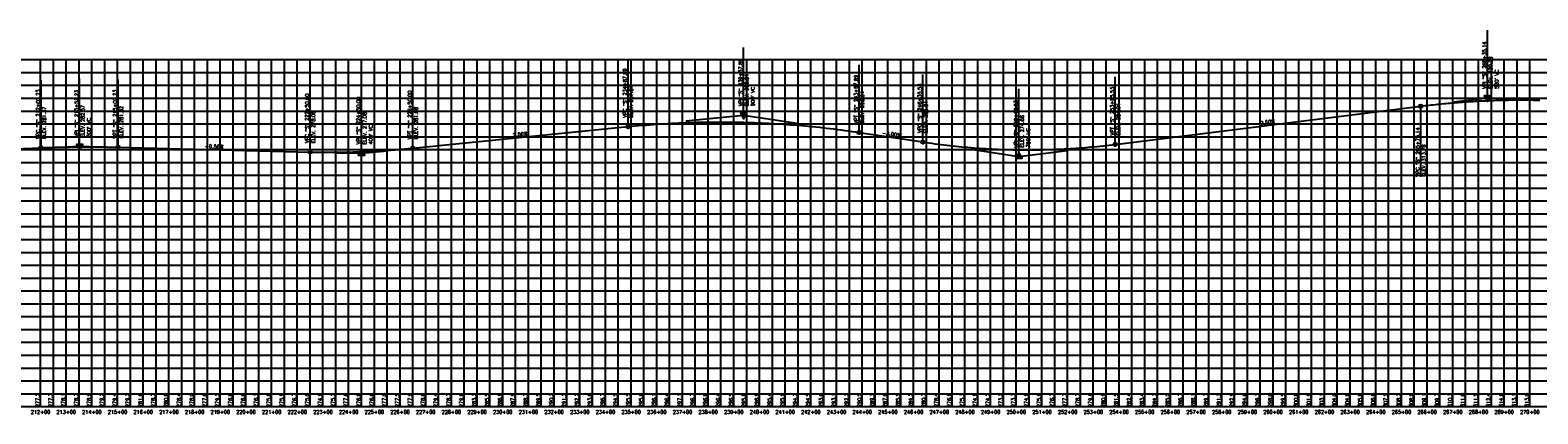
# Model space of a CAD drawing. Extents: x 114466 to 237039, y 16086 to 93345.
# Tile 30 of 81: x 158536 to 164408, y 34611 to 36104. Entities that reach past the tile are written whole.
import ezdxf
from ezdxf.enums import TextEntityAlignment as Align

# ---------------------------------------------------------------- set-up
doc = ezdxf.new("R2010")
doc.units = 0
doc.header["$LTSCALE"] = 50
doc.header["$MEASUREMENT"] = 0
doc.layers.get('0').update_dxf_attribs({"color": 1})
for name, color, linetype in [('STERL-03-PBASE', 101, 'Continuous'), ('STERL-03-PEGCT', 101, 'Continuous'), ('STERL-03-PFGC', 4, 'Continuous'), ('STERL-03-PFGCT', 3, 'Continuous'), ('Sterl-03-PFGCT-B', 3, 'Continuous'), ('STERL-03-PGRID', 251, 'Continuous'), ('STERL-03-PVGRID', 251, 'Continuous')]:
    doc.layers.add(name, color=color, linetype=linetype)
doc.styles.add('L140', font='ROMANSM.shx', dxfattribs={"height": 14})

# ---------------------------------------------------------------- blocks, each defined once
blk = doc.blocks.new('CRV_CIR')
at = {"color": 155, "const_width": 0.063, "flags": 128}
blk.add_lwpolyline([(-0.0315, 0, 1), (0.0315, 0, 1)], format="xyb", close=True, dxfattribs=at)
for radius in [0.07, 0.0187]:
    blk.add_circle((0, 0), radius)
blk = doc.blocks.new('crv_tri')
for points in [[(0.125, -0.072), (0, 0.144), (-0.125, -0.072)], [(-0.125, -0.072), (0.125, -0.072), (0, 0.144)]]:
    blk.add_hatch(color=155).paths.add_polyline_path(points)
for p, q in [((0, 0.144), (-0.125, -0.072)), ((0.125, -0.072), (0, 0.144)), ((-0.125, -0.072), (0.125, -0.072))]:
    blk.add_line(p, q)
at = {"flags": 128}
for points in [[(0, 0.144), (-0.125, -0.072), (0.125, -0.072)], [(-0.125, -0.072), (0.125, -0.072), (0, 0.144)]]:
    blk.add_lwpolyline(points, close=True, dxfattribs=at)
blk.add_circle((0, 0), 0.025)
blk.add_circle((0, 0), 0.025)
blk.add_circle((0, 0), 0.025)

msp = doc.modelspace()

# ---------------------------------------------------------------- linework, layer by layer
at = {"layer": 'STERL-03-PBASE'}
for p, q in [((137616.08245, 34689.54831), (195729.02224, 34689.54831)), ((158576.81245, 34639.54831), (158576.81245, 34689.54831)), ((158626.81245, 34639.54831), (158626.81245, 34689.54831)), ((158676.81245, 34639.54831), (158676.81245, 34689.54831)), ((158726.81245, 34639.54831), (158726.81245, 34689.54831)), ((158776.81245, 34639.54831), (158776.81245, 34689.54831)), ((158826.81245, 34639.54831), (158826.81245, 34689.54831)), ((158876.81245, 34639.54831), (158876.81245, 34689.54831)), ((158926.81245, 34639.54831), (158926.81245, 34689.54831)), ((158976.81245, 34639.54831), (158976.81245, 34689.54831)), ((159026.81245, 34639.54831), (159026.81245, 34689.54831)), ((159076.81245, 34639.54831), (159076.81245, 34689.54831)), ((159126.81245, 34639.54831), (159126.81245, 34689.54831)), ((159176.81245, 34639.54831), (159176.81245, 34689.54831)), ((159226.81245, 34639.54831), (159226.81245, 34689.54831)), ((159276.81245, 34639.54831), (159276.81245, 34689.54831)), ((159326.81245, 34639.54831), (159326.81245, 34689.54831)), ((159376.81245, 34639.54831), (159376.81245, 34689.54831)), ((159426.81245, 34639.54831), (159426.81245, 34689.54831)), ((159476.81245, 34639.54831), (159476.81245, 34689.54831)), ((159526.81245, 34639.54831), (159526.81245, 34689.54831)), ((159576.81245, 34639.54831), (159576.81245, 34689.54831)), ((159626.81245, 34639.54831), (159626.81245, 34689.54831)), ((159676.81245, 34639.54831), (159676.81245, 34689.54831)), ((159726.81245, 34639.54831), (159726.81245, 34689.54831)), ((159776.81245, 34639.54831), (159776.81245, 34689.54831)), ((159826.81245, 34639.54831), (159826.81245, 34689.54831)), ((159876.81245, 34639.54831), (159876.81245, 34689.54831)), ((159926.81245, 34639.54831), (159926.81245, 34689.54831)), ((159976.81245, 34639.54831), (159976.81245, 34689.54831)), ((160026.81245, 34639.54831), (160026.81245, 34689.54831)), ((160076.81245, 34639.54831), (160076.81245, 34689.54831)), ((160126.81245, 34639.54831), (160126.81245, 34689.54831)), ((160176.81245, 34639.54831), (160176.81245, 34689.54831)), ((160226.81245, 34639.54831), (160226.81245, 34689.54831)), ((160276.81245, 34639.54831), (160276.81245, 34689.54831)), ((160326.81245, 34639.54831), (160326.81245, 34689.54831)), ((160376.81245, 34639.54831), (160376.81245, 34689.54831)), ((160426.81245, 34639.54831), (160426.81245, 34689.54831)), ((160476.81245, 34639.54831), (160476.81245, 34689.54831)), ((160526.81245, 34639.54831), (160526.81245, 34689.54831)), ((160576.81245, 34639.54831), (160576.81245, 34689.54831)), ((160626.81245, 34639.54831), (160626.81245, 34689.54831)), ((160676.81245, 34639.54831), (160676.81245, 34689.54831)), ((160726.81245, 34639.54831), (160726.81245, 34689.54831)), ((160776.81245, 34639.54831), (160776.81245, 34689.54831)), ((160826.81245, 34639.54831), (160826.81245, 34689.54831)), ((160876.81245, 34639.54831), (160876.81245, 34689.54831)), ((160926.81245, 34639.54831), (160926.81245, 34689.54831)), ((160976.81245, 34639.54831), (160976.81245, 34689.54831)), ((161026.81245, 34639.54831), (161026.81245, 34689.54831)), ((161076.81245, 34639.54831), (161076.81245, 34689.54831)), ((161126.81245, 34639.54831), (161126.81245, 34689.54831)), ((161176.81245, 34639.54831), (161176.81245, 34689.54831)), ((161226.81245, 34639.54831), (161226.81245, 34689.54831)), ((161276.81245, 34639.54831), (161276.81245, 34689.54831)), ((161326.81245, 34639.54831), (161326.81245, 34689.54831)), ((161376.81245, 34639.54831), (161376.81245, 34689.54831)), ((161426.81245, 34639.54831), (161426.81245, 34689.54831)), ((161476.81245, 34639.54831), (161476.81245, 34689.54831)), ((161526.81245, 34639.54831), (161526.81245, 34689.54831)), ((161576.81245, 34639.54831), (161576.81245, 34689.54831)), ((161626.81245, 34639.54831), (161626.81245, 34689.54831)), ((161676.81245, 34639.54831), (161676.81245, 34689.54831)), ((161726.81245, 34639.54831), (161726.81245, 34689.54831)), ((161776.81245, 34639.54831), (161776.81245, 34689.54831)), ((161826.81245, 34639.54831), (161826.81245, 34689.54831)), ((161876.81245, 34639.54831), (161876.81245, 34689.54831)), ((161926.81245, 34639.54831), (161926.81245, 34689.54831)), ((161976.81245, 34639.54831), (161976.81245, 34689.54831)), ((162026.81245, 34639.54831), (162026.81245, 34689.54831)), ((162076.81245, 34639.54831), (162076.81245, 34689.54831)), ((162126.81245, 34639.54831), (162126.81245, 34689.54831)), ((162176.81245, 34639.54831), (162176.81245, 34689.54831)), ((162226.81245, 34639.54831), (162226.81245, 34689.54831)), ((162276.81245, 34639.54831), (162276.81245, 34689.54831)), ((162326.81245, 34639.54831), (162326.81245, 34689.54831)), ((162376.81245, 34639.54831), (162376.81245, 34689.54831)), ((162426.81245, 34639.54831), (162426.81245, 34689.54831)), ((162476.81245, 34639.54831), (162476.81245, 34689.54831)), ((162526.81245, 34639.54831), (162526.81245, 34689.54831)), ((162576.81245, 34639.54831), (162576.81245, 34689.54831)), ((162626.81245, 34639.54831), (162626.81245, 34689.54831)), ((162676.81245, 34639.54831), (162676.81245, 34689.54831)), ((162726.81245, 34639.54831), (162726.81245, 34689.54831)), ((162776.81245, 34639.54831), (162776.81245, 34689.54831)), ((162826.81245, 34639.54831), (162826.81245, 34689.54831)), ((162876.81245, 34639.54831), (162876.81245, 34689.54831)), ((162926.81245, 34639.54831), (162926.81245, 34689.54831)), ((162976.81245, 34639.54831), (162976.81245, 34689.54831)), ((163026.81245, 34639.54831), (163026.81245, 34689.54831)), ((163076.81245, 34639.54831), (163076.81245, 34689.54831)), ((163126.81245, 34639.54831), (163126.81245, 34689.54831)), ((163176.81245, 34639.54831), (163176.81245, 34689.54831)), ((163226.81245, 34639.54831), (163226.81245, 34689.54831)), ((163276.81245, 34639.54831), (163276.81245, 34689.54831)), ((163326.81245, 34639.54831), (163326.81245, 34689.54831)), ((163376.81245, 34639.54831), (163376.81245, 34689.54831)), ((163426.81245, 34639.54831), (163426.81245, 34689.54831)), ((163476.81245, 34639.54831), (163476.81245, 34689.54831)), ((163526.81245, 34639.54831), (163526.81245, 34689.54831)), ((163576.81245, 34639.54831), (163576.81245, 34689.54831)), ((163626.81245, 34639.54831), (163626.81245, 34689.54831)), ((163676.81245, 34639.54831), (163676.81245, 34689.54831)), ((163726.81245, 34639.54831), (163726.81245, 34689.54831)), ((163776.81245, 34639.54831), (163776.81245, 34689.54831)), ((163826.81245, 34639.54831), (163826.81245, 34689.54831)), ((163876.81245, 34639.54831), (163876.81245, 34689.54831)), ((163926.81245, 34639.54831), (163926.81245, 34689.54831)), ((163976.81245, 34639.54831), (163976.81245, 34689.54831)), ((164026.81245, 34639.54831), (164026.81245, 34689.54831)), ((164076.81245, 34639.54831), (164076.81245, 34689.54831)), ((164126.81245, 34639.54831), (164126.81245, 34689.54831)), ((164176.81245, 34639.54831), (164176.81245, 34689.54831)), ((164226.81245, 34639.54831), (164226.81245, 34689.54831)), ((164276.81245, 34639.54831), (164276.81245, 34689.54831)), ((164326.81245, 34639.54831), (164326.81245, 34689.54831)), ((164376.81245, 34639.54831), (164376.81245, 34689.54831)), ((137616.08245, 34639.54831), (195729.02224, 34639.54831))]:
    msp.add_line(p, q, dxfattribs=at)
at = {"layer": 'STERL-03-PFGC'}
for p, q in [((162762.33872, 35659.72534), (163951.95328, 35808.42716)), ((160026.81245, 35644.95797), (160864.69767, 35728.7465)), ((161764.69767, 35706.2465), (162012.33872, 35669.10034)), ((157645.08452, 35609.04363), (158579.04674, 35646.40212)), ((158879.04674, 35648.65212), (159626.81245, 35629.95797))]:
    msp.add_line(p, q, dxfattribs=at)
for points in [[(163951.95328, 35808.42716), (163960.07828, 35809.43217), (163968.20328, 35810.41597), (163976.32828, 35811.37855), (163984.45328, 35812.3199), (163992.57828, 35813.24004), (164000.70328, 35814.13896), (164008.82828, 35815.01666), (164016.95328, 35815.87314), (164025.07828, 35816.70841), (164033.20328, 35817.52245), (164041.32828, 35818.31527), (164049.45328, 35819.08688), (164057.57828, 35819.83727), (164065.70328, 35820.56643), (164073.82828, 35821.27438), (164081.95328, 35821.96111), (164090.07828, 35822.62662), (164098.20328, 35823.27091), (164106.32828, 35823.89398), (164114.45328, 35824.49583), (164122.57828, 35825.07646), (164130.70328, 35825.63588), (164138.82828, 35826.17407), (164146.95328, 35826.69105), (164155.07828, 35827.1868), (164163.20328, 35827.66134), (164171.32828, 35828.11466), (164179.45328, 35828.54676), (164187.57828, 35828.95764), (164195.70328, 35829.3473), (164203.82828, 35829.71574), (164211.95328, 35830.06296), (164220.07828, 35830.38897), (164228.20328, 35830.69375), (164236.32828, 35830.97732), (164244.45328, 35831.23966), (164252.57828, 35831.48079), (164260.70328, 35831.7007), (164268.82828, 35831.89938), (164276.95328, 35832.07685), (164285.07828, 35832.2331), (164293.20328, 35832.36814), (164301.32828, 35832.48195), (164309.45328, 35832.57454), (164317.57828, 35832.64591), (164325.70328, 35832.69607), (164333.82828, 35832.725), (164341.95328, 35832.73272), (164350.07828, 35832.71922), (164358.20328, 35832.6845), (164366.32828, 35832.62855), (164374.45328, 35832.55139), (164382.57828, 35832.45302), (164390.70328, 35832.33342), (164398.82828, 35832.1926), (164406.95328, 35832.03056), (164415.07828, 35831.84731)], [(160864.69767, 35728.7465), (160878.76017, 35730.12528), (160892.82267, 35731.44913), (160906.88517, 35732.71805), (160920.94767, 35733.93204), (160935.01017, 35735.0911), (160949.07267, 35736.19523), (160963.13517, 35737.24442), (160977.19767, 35738.23868), (160991.26017, 35739.17801), (161005.32267, 35740.06241), (161019.38517, 35740.89188), (161033.44767, 35741.66642), (161047.51017, 35742.38602), (161061.57267, 35743.05069), (161075.63517, 35743.66044), (161089.69767, 35744.21525), (161103.76017, 35744.71512), (161117.82267, 35745.16007), (161131.88517, 35745.55008), (161145.94767, 35745.88517), (161160.01017, 35746.16532), (161174.07267, 35746.39054), (161188.13517, 35746.56083), (161202.19767, 35746.67618), (161216.26017, 35746.73661), (161230.32267, 35746.7421), (161244.38517, 35746.69266), (161258.44767, 35746.58829), (161272.51017, 35746.42899), (161286.57267, 35746.21476), (161300.63517, 35745.94559), (161314.69767, 35745.6215), (161328.76017, 35745.24247), (161342.82267, 35744.80851), (161356.88517, 35744.31962), (161370.94767, 35743.77579), (161385.01017, 35743.17704), (161399.07267, 35742.52335), (161413.13517, 35741.81473), (161427.19767, 35741.05118), (161441.26017, 35740.2327), (161455.32267, 35739.35929), (161469.38517, 35738.43094), (161483.44767, 35737.44767), (161497.51017, 35736.40946), (161511.57267, 35735.31632), (161525.63517, 35734.16825), (161539.69767, 35732.96525), (161553.76017, 35731.70731), (161567.82267, 35730.39444), (161581.88517, 35729.02665), (161595.94767, 35727.60392), (161610.01017, 35726.12626), (161624.07267, 35724.59366), (161638.13517, 35723.00614), (161652.19767, 35721.36368), (161666.26017, 35719.66629), (161680.32267, 35717.91398), (161694.38517, 35716.10672), (161708.44767, 35714.24454), (161722.51017, 35712.32743), (161736.57267, 35710.35538), (161750.63517, 35708.3284), (161764.69767, 35706.2465)], [(158579.04674, 35646.40212), (158583.73424, 35646.58724), (158588.42174, 35646.76759), (158593.10924, 35646.94319), (158597.79674, 35647.11403), (158602.48424, 35647.28011), (158607.17174, 35647.44142), (158611.85924, 35647.59798), (158616.54674, 35647.74977), (158621.23424, 35647.89681), (158625.92174, 35648.03908), (158630.60924, 35648.17659), (158635.29674, 35648.30934), (158639.98424, 35648.43733), (158644.67174, 35648.56056), (158649.35924, 35648.67903), (158654.04674, 35648.79274), (158658.73424, 35648.90169), (158663.42174, 35649.00588), (158668.10924, 35649.1053), (158672.79674, 35649.19997), (158677.48424, 35649.28987), (158682.17174, 35649.37502), (158686.85924, 35649.4554), (158691.54674, 35649.53102), (158696.23424, 35649.60188), (158700.92174, 35649.66798), (158705.60924, 35649.72933), (158710.29674, 35649.7859), (158714.98424, 35649.83772), (158719.67174, 35649.88478), (158724.35924, 35649.92708), (158729.04674, 35649.96462), (158733.73424, 35649.99739), (158738.42174, 35650.02541), (158743.10924, 35650.04866), (158747.79674, 35650.06715), (158752.48424, 35650.08089), (158757.17174, 35650.08986), (158761.85924, 35650.09407), (158766.54674, 35650.09352), (158771.23424, 35650.08821), (158775.92174, 35650.07814), (158780.60924, 35650.06331), (158785.29674, 35650.04372), (158789.98424, 35650.01936), (158794.67174, 35649.99025), (158799.35924, 35649.95638), (158804.04674, 35649.91774), (158808.73424, 35649.87434), (158813.42174, 35649.82619), (158818.10924, 35649.77327), (158822.79674, 35649.71559), (158827.48424, 35649.65315), (158832.17174, 35649.58595), (158836.85924, 35649.51399), (158841.54674, 35649.43727), (158846.23424, 35649.35579), (158850.92174, 35649.26955), (158855.60924, 35649.17854), (158860.29674, 35649.08278), (158864.98424, 35648.98225), (158869.67174, 35648.87697), (158874.35924, 35648.76692), (158879.04674, 35648.65212)], [(159626.81245, 35629.95797), (159633.06245, 35629.80783), (159639.31245, 35629.66989), (159645.56245, 35629.54415), (159651.81245, 35629.43063), (159658.06245, 35629.32931), (159664.31245, 35629.2402), (159670.56245, 35629.1633), (159676.81245, 35629.0986), (159683.06245, 35629.04611), (159689.31245, 35629.00582), (159695.56245, 35628.97775), (159701.81245, 35628.96188), (159708.06245, 35628.95822), (159714.31245, 35628.96676), (159720.56245, 35628.98751), (159726.81245, 35629.02047), (159733.06245, 35629.06564), (159739.31245, 35629.12301), (159745.56245, 35629.19259), (159751.81245, 35629.27438), (159758.06245, 35629.36837), (159764.31245, 35629.47457), (159770.56245, 35629.59298), (159776.81245, 35629.7236), (159783.06245, 35629.86642), (159789.31245, 35630.02145), (159795.56245, 35630.18869), (159801.81245, 35630.36813), (159808.06245, 35630.55978), (159814.31245, 35630.76364), (159820.56245, 35630.9797), (159826.81245, 35631.20797), (159833.06245, 35631.44845), (159839.31245, 35631.70114), (159845.56245, 35631.96603), (159851.81245, 35632.24313), (159858.06245, 35632.53244), (159864.31245, 35632.83395), (159870.56245, 35633.14767), (159876.81245, 35633.4736), (159883.06245, 35633.81173), (159889.31245, 35634.16207), (159895.56245, 35634.52462), (159901.81245, 35634.89938), (159908.06245, 35635.28634), (159914.31245, 35635.68551), (159920.56245, 35636.09689), (159926.81245, 35636.52047), (159933.06245, 35636.95626), (159939.31245, 35637.40426), (159945.56245, 35637.86447), (159951.81245, 35638.33688), (159958.06245, 35638.8215), (159964.31245, 35639.31832), (159970.56245, 35639.82736), (159976.81245, 35640.3486), (159983.06245, 35640.88205), (159989.31245, 35641.4277), (159995.56245, 35641.98556), (160001.81245, 35642.55563), (160008.06245, 35643.1379), (160014.31245, 35643.73239), (160020.56245, 35644.33908), (160026.81245, 35644.95797)], [(162012.33872, 35669.10034), (162024.05747, 35667.3677), (162035.77622, 35665.68542), (162047.49497, 35664.05349), (162059.21372, 35662.47192), (162070.93247, 35660.9407), (162082.65122, 35659.45983), (162094.36997, 35658.02932), (162106.08872, 35656.64917), (162117.80747, 35655.31936), (162129.52622, 35654.03991), (162141.24497, 35652.81082), (162152.96372, 35651.63208), (162164.68247, 35650.50369), (162176.40122, 35649.42565), (162188.11997, 35648.39798), (162199.83872, 35647.42065), (162211.55747, 35646.49368), (162223.27622, 35645.61706), (162234.99497, 35644.7908), (162246.71372, 35644.01489), (162258.43247, 35643.28933), (162270.15122, 35642.61413), (162281.86997, 35641.98928), (162293.58872, 35641.41479), (162305.30747, 35640.89065), (162317.02622, 35640.41687), (162328.74497, 35639.99343), (162340.46372, 35639.62036), (162352.18247, 35639.29763), (162363.90122, 35639.02526), (162375.61997, 35638.80325), (162387.33872, 35638.63159), (162399.05747, 35638.51028), (162410.77622, 35638.43933), (162422.49497, 35638.41873), (162434.21372, 35638.44848), (162445.93247, 35638.52859), (162457.65122, 35638.65905), (162469.36997, 35638.83987), (162481.08872, 35639.07104), (162492.80747, 35639.35256), (162504.52622, 35639.68444), (162516.24497, 35640.06668), (162527.96372, 35640.49926), (162539.68247, 35640.9822), (162551.40122, 35641.5155), (162563.11997, 35642.09915), (162574.83872, 35642.73315), (162586.55747, 35643.41751), (162598.27622, 35644.15222), (162609.99497, 35644.93728), (162621.71372, 35645.7727), (162633.43247, 35646.65847), (162645.15122, 35647.5946), (162656.86997, 35648.58108), (162668.58872, 35649.61792), (162680.30747, 35650.7051), (162692.02622, 35651.84265), (162703.74497, 35653.03054), (162715.46372, 35654.26879), (162727.18247, 35655.5574), (162738.90122, 35656.89636), (162750.61997, 35658.28567), (162762.33872, 35659.72534)]]:
    msp.add_lwpolyline(points, dxfattribs=at)
at = {"layer": 'STERL-03-PFGCT'}
for p, q in [((164211.95328, 35840.92716), (164211.95328, 36104.09382)), ((161314.69767, 35773.7465), (161314.69767, 36036.91316)), ((160864.69767, 35728.7465), (160864.69767, 35991.91316)), ((161764.69767, 35706.2465), (161764.69767, 35969.41316)), ((158579.04674, 35646.40212), (158579.04674, 35909.56878)), ((158729.04674, 35652.40212), (158729.04674, 35915.56878)), ((158879.04674, 35648.65212), (158879.04674, 35911.81878)), ((159626.81245, 35629.95797), (159626.81245, 35890.74988)), ((159826.81245, 35624.95797), (159826.81245, 35887.7418)), ((160026.81245, 35644.95797), (160026.81245, 35905.79056)), ((162012.33872, 35669.10034), (162012.33872, 35932.267)), ((162387.33872, 35612.85034), (162387.33872, 35876.017)), ((162762.33872, 35659.72534), (162762.33872, 35922.892)), ((163951.95328, 35533.99747), (163951.95328, 35808.42716))]:
    msp.add_line(p, q, dxfattribs=at)
at = {"layer": 'Sterl-03-PFGCT-B'}
for p, q in [((164081.95328, 35824.67716), (164211.95328, 35840.92716)), ((164211.95328, 35840.92716), (164341.95328, 35835.44877)), ((161089.69767, 35751.2465), (161314.69767, 35773.7465)), ((161314.69767, 35773.7465), (161539.69767, 35739.9965)), ((158654.04674, 35649.40212), (158729.04674, 35652.40212)), ((158729.04674, 35652.40212), (158804.04674, 35650.52712)), ((162199.83872, 35640.97534), (162387.33872, 35612.85034)), ((159726.81245, 35627.45797), (159826.81245, 35624.95797)), ((159826.81245, 35624.95797), (159926.81245, 35634.95797)), ((162387.33872, 35612.85034), (162574.83872, 35636.28784))]:
    msp.add_line(p, q, dxfattribs=at)
at = {"layer": 'STERL-03-PGRID'}
for p, q in [((137616.08245, 35989.54831), (195729.02224, 35989.54831)), ((137616.08245, 35939.54831), (195729.02224, 35939.54831)), ((158576.81245, 34689.54831), (158576.81245, 35989.54831)), ((158626.81245, 34689.54831), (158626.81245, 35989.54831)), ((158676.81245, 34689.54831), (158676.81245, 35989.54831)), ((158726.81245, 34689.54831), (158726.81245, 35989.54831)), ((158776.81245, 34689.54831), (158776.81245, 35989.54831)), ((158826.81245, 34689.54831), (158826.81245, 35989.54831)), ((158876.81245, 34689.54831), (158876.81245, 35989.54831)), ((158926.81245, 34689.54831), (158926.81245, 35989.54831)), ((158976.81245, 34689.54831), (158976.81245, 35989.54831)), ((159026.81245, 34689.54831), (159026.81245, 35989.54831)), ((159076.81245, 34689.54831), (159076.81245, 35989.54831)), ((159126.81245, 34689.54831), (159126.81245, 35989.54831)), ((159176.81245, 34689.54831), (159176.81245, 35989.54831)), ((159226.81245, 34689.54831), (159226.81245, 35989.54831)), ((159276.81245, 34689.54831), (159276.81245, 35989.54831)), ((159326.81245, 34689.54831), (159326.81245, 35989.54831)), ((159376.81245, 34689.54831), (159376.81245, 35989.54831)), ((159426.81245, 34689.54831), (159426.81245, 35989.54831)), ((159476.81245, 34689.54831), (159476.81245, 35989.54831)), ((159526.81245, 34689.54831), (159526.81245, 35989.54831)), ((159576.81245, 34689.54831), (159576.81245, 35989.54831)), ((159626.81245, 34689.54831), (159626.81245, 35989.54831)), ((159676.81245, 34689.54831), (159676.81245, 35989.54831)), ((159726.81245, 34689.54831), (159726.81245, 35989.54831)), ((159776.81245, 34689.54831), (159776.81245, 35989.54831)), ((159826.81245, 34689.54831), (159826.81245, 35989.54831)), ((159876.81245, 34689.54831), (159876.81245, 35989.54831)), ((159926.81245, 34689.54831), (159926.81245, 35989.54831)), ((159976.81245, 34689.54831), (159976.81245, 35989.54831)), ((160026.81245, 34689.54831), (160026.81245, 35989.54831)), ((160076.81245, 34689.54831), (160076.81245, 35989.54831)), ((160126.81245, 34689.54831), (160126.81245, 35989.54831)), ((160176.81245, 34689.54831), (160176.81245, 35989.54831)), ((160226.81245, 34689.54831), (160226.81245, 35989.54831)), ((160276.81245, 34689.54831), (160276.81245, 35989.54831)), ((160326.81245, 34689.54831), (160326.81245, 35989.54831)), ((160376.81245, 34689.54831), (160376.81245, 35989.54831)), ((160426.81245, 34689.54831), (160426.81245, 35989.54831)), ((160476.81245, 34689.54831), (160476.81245, 35989.54831)), ((160526.81245, 34689.54831), (160526.81245, 35989.54831)), ((160576.81245, 34689.54831), (160576.81245, 35989.54831)), ((160626.81245, 34689.54831), (160626.81245, 35989.54831)), ((160676.81245, 34689.54831), (160676.81245, 35989.54831)), ((160726.81245, 34689.54831), (160726.81245, 35989.54831)), ((160776.81245, 34689.54831), (160776.81245, 35989.54831)), ((160826.81245, 34689.54831), (160826.81245, 35989.54831)), ((160876.81245, 34689.54831), (160876.81245, 35989.54831)), ((160926.81245, 34689.54831), (160926.81245, 35989.54831)), ((160976.81245, 34689.54831), (160976.81245, 35989.54831)), ((161026.81245, 34689.54831), (161026.81245, 35989.54831)), ((161076.81245, 34689.54831), (161076.81245, 35989.54831)), ((161126.81245, 34689.54831), (161126.81245, 35989.54831)), ((161176.81245, 34689.54831), (161176.81245, 35989.54831)), ((161226.81245, 34689.54831), (161226.81245, 35989.54831)), ((161276.81245, 34689.54831), (161276.81245, 35989.54831)), ((161326.81245, 34689.54831), (161326.81245, 35989.54831)), ((161376.81245, 34689.54831), (161376.81245, 35989.54831)), ((161426.81245, 34689.54831), (161426.81245, 35989.54831)), ((161476.81245, 34689.54831), (161476.81245, 35989.54831)), ((161526.81245, 34689.54831), (161526.81245, 35989.54831)), ((161576.81245, 34689.54831), (161576.81245, 35989.54831)), ((161626.81245, 34689.54831), (161626.81245, 35989.54831)), ((161676.81245, 34689.54831), (161676.81245, 35989.54831)), ((161726.81245, 34689.54831), (161726.81245, 35989.54831)), ((161776.81245, 34689.54831), (161776.81245, 35989.54831)), ((161826.81245, 34689.54831), (161826.81245, 35989.54831)), ((161876.81245, 34689.54831), (161876.81245, 35989.54831)), ((161926.81245, 34689.54831), (161926.81245, 35989.54831)), ((161976.81245, 34689.54831), (161976.81245, 35989.54831)), ((162026.81245, 34689.54831), (162026.81245, 35989.54831)), ((162076.81245, 34689.54831), (162076.81245, 35989.54831)), ((162126.81245, 34689.54831), (162126.81245, 35989.54831)), ((162176.81245, 34689.54831), (162176.81245, 35989.54831)), ((162226.81245, 34689.54831), (162226.81245, 35989.54831)), ((162276.81245, 34689.54831), (162276.81245, 35989.54831)), ((162326.81245, 34689.54831), (162326.81245, 35989.54831)), ((162376.81245, 34689.54831), (162376.81245, 35989.54831)), ((162426.81245, 34689.54831), (162426.81245, 35989.54831)), ((162476.81245, 34689.54831), (162476.81245, 35989.54831)), ((162526.81245, 34689.54831), (162526.81245, 35989.54831)), ((162576.81245, 34689.54831), (162576.81245, 35989.54831)), ((162626.81245, 34689.54831), (162626.81245, 35989.54831)), ((162676.81245, 34689.54831), (162676.81245, 35989.54831)), ((162726.81245, 34689.54831), (162726.81245, 35989.54831)), ((162776.81245, 34689.54831), (162776.81245, 35989.54831)), ((162826.81245, 34689.54831), (162826.81245, 35989.54831)), ((162876.81245, 34689.54831), (162876.81245, 35989.54831)), ((162926.81245, 34689.54831), (162926.81245, 35989.54831)), ((162976.81245, 34689.54831), (162976.81245, 35989.54831)), ((163026.81245, 34689.54831), (163026.81245, 35989.54831)), ((163076.81245, 34689.54831), (163076.81245, 35989.54831)), ((163126.81245, 34689.54831), (163126.81245, 35989.54831)), ((163176.81245, 34689.54831), (163176.81245, 35989.54831)), ((163226.81245, 34689.54831), (163226.81245, 35989.54831)), ((163276.81245, 34689.54831), (163276.81245, 35989.54831)), ((163326.81245, 34689.54831), (163326.81245, 35989.54831)), ((163376.81245, 34689.54831), (163376.81245, 35989.54831)), ((163426.81245, 34689.54831), (163426.81245, 35989.54831)), ((163476.81245, 34689.54831), (163476.81245, 35989.54831)), ((163526.81245, 34689.54831), (163526.81245, 35989.54831)), ((163576.81245, 34689.54831), (163576.81245, 35989.54831)), ((163626.81245, 34689.54831), (163626.81245, 35989.54831)), ((163676.81245, 34689.54831), (163676.81245, 35989.54831)), ((163726.81245, 34689.54831), (163726.81245, 35989.54831)), ((163776.81245, 34689.54831), (163776.81245, 35989.54831)), ((163826.81245, 34689.54831), (163826.81245, 35989.54831)), ((163876.81245, 34689.54831), (163876.81245, 35989.54831)), ((163926.81245, 34689.54831), (163926.81245, 35989.54831)), ((163976.81245, 34689.54831), (163976.81245, 35989.54831)), ((164026.81245, 34689.54831), (164026.81245, 35989.54831)), ((164076.81245, 34689.54831), (164076.81245, 35989.54831)), ((164126.81245, 34689.54831), (164126.81245, 35989.54831)), ((164176.81245, 34689.54831), (164176.81245, 35989.54831)), ((164226.81245, 34689.54831), (164226.81245, 35989.54831)), ((164276.81245, 34689.54831), (164276.81245, 35989.54831)), ((164326.81245, 34689.54831), (164326.81245, 35989.54831)), ((164376.81245, 34689.54831), (164376.81245, 35989.54831)), ((137616.08245, 35889.54831), (195729.02224, 35889.54831)), ((137616.08245, 35839.54831), (195729.02224, 35839.54831)), ((137616.08245, 35789.54831), (195729.02224, 35789.54831)), ((137616.08245, 35739.54831), (195729.02224, 35739.54831)), ((137616.08245, 35689.54831), (195729.02224, 35689.54831)), ((137616.08245, 35639.54831), (195729.02224, 35639.54831)), ((137616.08245, 35589.54831), (195729.02224, 35589.54831)), ((137616.08245, 35539.54831), (195729.02224, 35539.54831)), ((137616.08245, 35489.54831), (195729.02224, 35489.54831)), ((137616.08245, 35439.54831), (195729.02224, 35439.54831)), ((137616.08245, 35389.54831), (195729.02224, 35389.54831)), ((137616.08245, 35339.54831), (195729.02224, 35339.54831)), ((137616.08245, 35289.54831), (195729.02224, 35289.54831)), ((137616.08245, 35239.54831), (195729.02224, 35239.54831)), ((137616.08245, 35189.54831), (195729.02224, 35189.54831)), ((137616.08245, 35139.54831), (195729.02224, 35139.54831)), ((137616.08245, 35089.54831), (195729.02224, 35089.54831)), ((137616.08245, 35039.54831), (195729.02224, 35039.54831)), ((137616.08245, 34989.54831), (195729.02224, 34989.54831)), ((137616.08245, 34939.54831), (195729.02224, 34939.54831)), ((137616.08245, 34889.54831), (195729.02224, 34889.54831)), ((137616.08245, 34839.54831), (195729.02224, 34839.54831)), ((137616.08245, 34789.54831), (195729.02224, 34789.54831)), ((137616.08245, 34739.54831), (195729.02224, 34739.54831))]:
    msp.add_line(p, q, dxfattribs=at)
at = {"layer": 'STERL-03-PVGRID'}
for p, q in [((163626.81245, 34689.54831), (163626.81245, 35759.58551)), ((163676.81245, 34689.54831), (163676.81245, 35763.71843)), ((163726.81245, 34689.54831), (163726.81245, 35768.30974)), ((163776.81245, 34689.54831), (163776.81245, 35772.77815)), ((163826.81245, 34689.54831), (163826.81245, 35776.86886)), ((163876.81245, 34689.54831), (163876.81245, 35780.34622)), ((163926.81245, 34689.54831), (163926.81245, 35783.78816)), ((163976.81245, 34689.54831), (163976.81245, 35785.22215)), ((164026.81245, 34689.54831), (164026.81245, 35787.96902)), ((164076.81245, 34689.54831), (164076.81245, 35791.17863)), ((164126.81245, 34689.54831), (164126.81245, 35794.67965)), ((164176.81245, 34689.54831), (164176.81245, 35797.20123)), ((164226.81245, 34689.54831), (164226.81245, 35801.59447)), ((164276.81245, 34689.54831), (164276.81245, 35813.52901)), ((164326.81245, 34689.54831), (164326.81245, 35804.83718)), ((164376.81245, 34689.54831), (164376.81245, 35804.4234)), ((160676.81245, 34689.54831), (160676.81245, 35700.55805)), ((160726.81245, 34689.54831), (160726.81245, 35707.7162)), ((160776.81245, 34689.54831), (160776.81245, 35723.27514)), ((160826.81245, 34689.54831), (160826.81245, 35712.0987)), ((160876.81245, 34689.54831), (160876.81245, 35717.23519)), ((160926.81245, 34689.54831), (160926.81245, 35717.74202)), ((160976.81245, 34689.54831), (160976.81245, 35720.24946)), ((161026.81245, 34689.54831), (161026.81245, 35721.34942)), ((161076.81245, 34689.54831), (161076.81245, 35724.81236)), ((161126.81245, 34689.54831), (161126.81245, 35723.25766)), ((161176.81245, 34689.54831), (161176.81245, 35723.41254)), ((161226.81245, 34689.54831), (161226.81245, 35721.37412)), ((161276.81245, 34689.54831), (161276.81245, 35721.89303)), ((161326.81245, 34689.54831), (161326.81245, 35718.29885)), ((161376.81245, 34689.54831), (161376.81245, 35723.96661)), ((161426.81245, 34689.54831), (161426.81245, 35716.35804)), ((161476.81245, 34689.54831), (161476.81245, 35719.1585)), ((161526.81245, 34689.54831), (161526.81245, 35713.23238)), ((161576.81245, 34689.54831), (161576.81245, 35712.27495)), ((161626.81245, 34689.54831), (161626.81245, 35707.70422)), ((161676.81245, 34689.54831), (161676.81245, 35705.12678)), ((161726.81245, 34689.54831), (161726.81245, 35701.15752)), ((163226.81245, 34689.54831), (163226.81245, 35704.25636)), ((163276.81245, 34689.54831), (163276.81245, 35712.54082)), ((163326.81245, 34689.54831), (163326.81245, 35721.15043)), ((163376.81245, 34689.54831), (163376.81245, 35729.46436)), ((163426.81245, 34689.54831), (163426.81245, 35737.18058)), ((163476.81245, 34689.54831), (163476.81245, 35743.47843)), ((163526.81245, 34689.54831), (163526.81245, 35749.2873)), ((163576.81245, 34689.54831), (163576.81245, 35755.08427)), ((158976.81245, 34689.54831), (158976.81245, 35647.62005)), ((159076.81245, 34689.54831), (159076.81245, 35643.36814)), ((160276.81245, 34689.54831), (160276.81245, 35656.2419)), ((160326.81245, 34689.54831), (160326.81245, 35666.88155)), ((160376.81245, 34689.54831), (160376.81245, 35674.22716)), ((160426.81245, 34689.54831), (160426.81245, 35679.09748)), ((160476.81245, 34689.54831), (160476.81245, 35683.21775)), ((160526.81245, 34689.54831), (160526.81245, 35686.86137)), ((160576.81245, 34689.54831), (160576.81245, 35691.29811)), ((160626.81245, 34689.54831), (160626.81245, 35695.67019)), ((161776.81245, 34689.54831), (161776.81245, 35692.06959)), ((161826.81245, 34689.54831), (161826.81245, 35685.81904)), ((161876.81245, 34689.54831), (161876.81245, 35677.57097)), ((161926.81245, 34689.54831), (161926.81245, 35667.02308)), ((161976.81245, 34689.54831), (161976.81245, 35660.57407)), ((162026.81245, 34689.54831), (162026.81245, 35642.92226)), ((162726.81245, 34689.54831), (162726.81245, 35643.937)), ((162776.81245, 34689.54831), (162776.81245, 35646.98775)), ((162826.81245, 34689.54831), (162826.81245, 35651.67168)), ((162876.81245, 34689.54831), (162876.81245, 35656.30819)), ((162926.81245, 34689.54831), (162926.81245, 35660.97847)), ((162976.81245, 34689.54831), (162976.81245, 35666.93082)), ((163026.81245, 34689.54831), (163026.81245, 35672.98983)), ((163076.81245, 34689.54831), (163076.81245, 35679.92836)), ((163126.81245, 34689.54831), (163126.81245, 35687.89994)), ((163176.81245, 34689.54831), (163176.81245, 35696.15879)), ((158576.81245, 34689.54831), (158576.81245, 35625.38559)), ((158626.81245, 34689.54831), (158626.81245, 35628.08211)), ((158676.81245, 34689.54831), (158676.81245, 35629.80539)), ((158726.81245, 34689.54831), (158726.81245, 35632.82451)), ((158776.81245, 34689.54831), (158776.81245, 35633.81695)), ((158826.81245, 34689.54831), (158826.81245, 35635.40692)), ((158876.81245, 34689.54831), (158876.81245, 35636.37953)), ((158926.81245, 34689.54831), (158926.81245, 35636.24142)), ((159026.81245, 34689.54831), (159026.81245, 35633.06547)), ((159126.81245, 34689.54831), (159126.81245, 35631.442)), ((159176.81245, 34689.54831), (159176.81245, 35629.40417)), ((159226.81245, 34689.54831), (159226.81245, 35627.7284)), ((159276.81245, 34689.54831), (159276.81245, 35635.37252)), ((159326.81245, 34689.54831), (159326.81245, 35623.71711)), ((159376.81245, 34689.54831), (159376.81245, 35622.50818)), ((159426.81245, 34689.54831), (159426.81245, 35620.99164)), ((159476.81245, 34689.54831), (159476.81245, 35618.66441)), ((159526.81245, 34689.54831), (159526.81245, 35619.01933)), ((159576.81245, 34689.54831), (159576.81245, 35622.97098)), ((159626.81245, 34689.54831), (159626.81245, 35614.54162)), ((159676.81245, 34689.54831), (159676.81245, 35613.91679)), ((159726.81245, 34689.54831), (159726.81245, 35615.32449)), ((159776.81245, 34689.54831), (159776.81245, 35627.62794)), ((159826.81245, 34689.54831), (159826.81245, 35623.30094)), ((159876.81245, 34689.54831), (159876.81245, 35622.42941)), ((159926.81245, 34689.54831), (159926.81245, 35624.35843)), ((159976.81245, 34689.54831), (159976.81245, 35626.9823)), ((160026.81245, 34689.54831), (160026.81245, 35629.28177)), ((160076.81245, 34689.54831), (160076.81245, 35632.48611)), ((160126.81245, 34689.54831), (160126.81245, 35636.36658)), ((160176.81245, 34689.54831), (160176.81245, 35633.26074)), ((160226.81245, 34689.54831), (160226.81245, 35638.54495)), ((162076.81245, 34689.54831), (162076.81245, 35631.72343)), ((162126.81245, 34689.54831), (162126.81245, 35623.97929)), ((162176.81245, 34689.54831), (162176.81245, 35615.93087)), ((162226.81245, 34689.54831), (162226.81245, 35614.24529)), ((162276.81245, 34689.54831), (162276.81245, 35610.33499)), ((162326.81245, 34689.54831), (162326.81245, 35605.57228)), ((162376.81245, 34689.54831), (162376.81245, 35605.9542)), ((162426.81245, 34689.54831), (162426.81245, 35614.02269)), ((162476.81245, 34689.54831), (162476.81245, 35619.28225)), ((162526.81245, 34689.54831), (162526.81245, 35623.29521)), ((162576.81245, 34689.54831), (162576.81245, 35627.88869)), ((162626.81245, 34689.54831), (162626.81245, 35632.89266)), ((162676.81245, 34689.54831), (162676.81245, 35639.28894))]:
    msp.add_line(p, q, dxfattribs=at)

# ---------------------------------------------------------------- block references
at = {"layer": 'Sterl-03-PFGCT-B', "xscale": 100, "yscale": 100, "zscale": 100, "rotation": 180}
for p in [(164211.95328, 35840.92716), (161314.69767, 35773.7465), (158729.04674, 35652.40212)]:
    msp.add_blockref('crv_tri', p, dxfattribs=at)
at = {"layer": 'Sterl-03-PFGCT-B', "xscale": 100, "yscale": 100, "zscale": 100}
for name, p in [('CRV_CIR', (163951.95328, 35808.42716)), ('CRV_CIR', (160864.69767, 35728.7465)), ('CRV_CIR', (161764.69767, 35706.2465)), ('CRV_CIR', (158579.04674, 35646.40212)), ('CRV_CIR', (158879.04674, 35648.65212)), ('CRV_CIR', (160026.81245, 35644.95797)), ('CRV_CIR', (162012.33872, 35669.10034)), ('CRV_CIR', (162762.33872, 35659.72534)), ('CRV_CIR', (159626.81245, 35629.95797)), ('crv_tri', (159826.81245, 35624.95797)), ('crv_tri', (162387.33872, 35612.85034))]:
    msp.add_blockref(name, p, dxfattribs=at)

# ---------------------------------------------------------------- texts
at = {"layer": 'STERL-03-PEGCT', "style": 'L140'}
for s, p in [('277.2', (158576.81245, 34664.54831)), ('277.7', (158626.81245, 34664.54831)), ('278.1', (158676.81245, 34664.54831)), ('278.7', (158726.81245, 34664.54831)), ('278.9', (158776.81245, 34664.54831)), ('279.2', (158826.81245, 34664.54831)), ('279.4', (158876.81245, 34664.54831)), ('279.3', (158926.81245, 34664.54831)), ('281.6', (158976.81245, 34664.54831)), ('278.7', (159026.81245, 34664.54831)), ('280.8', (159076.81245, 34664.54831)), ('278.4', (159126.81245, 34664.54831)), ('278.0', (159176.81245, 34664.54831)), ('277.6', (159226.81245, 34664.54831)), ('279.2', (159276.81245, 34664.54831)), ('276.8', (159326.81245, 34664.54831)), ('276.6', (159376.81245, 34664.54831)), ('276.3', (159426.81245, 34664.54831)), ('275.8', (159476.81245, 34664.54831)), ('275.9', (159526.81245, 34664.54831)), ('276.7', (159576.81245, 34664.54831)), ('275.0', (159626.81245, 34664.54831)), ('274.9', (159676.81245, 34664.54831)), ('275.2', (159726.81245, 34664.54831)), ('277.6', (159776.81245, 34664.54831)), ('276.8', (159826.81245, 34664.54831)), ('276.6', (159876.81245, 34664.54831)), ('277.0', (159926.81245, 34664.54831)), ('277.5', (159976.81245, 34664.54831)), ('277.9', (160026.81245, 34664.54831)), ('278.6', (160076.81245, 34664.54831)), ('279.4', (160126.81245, 34664.54831)), ('278.7', (160176.81245, 34664.54831)), ('279.8', (160226.81245, 34664.54831)), ('283.3', (160276.81245, 34664.54831)), ('285.5', (160326.81245, 34664.54831)), ('286.9', (160376.81245, 34664.54831)), ('287.9', (160426.81245, 34664.54831)), ('288.7', (160476.81245, 34664.54831)), ('289.5', (160526.81245, 34664.54831)), ('290.3', (160576.81245, 34664.54831)), ('291.2', (160626.81245, 34664.54831)), ('292.2', (160676.81245, 34664.54831)), ('293.6', (160726.81245, 34664.54831)), ('296.7', (160776.81245, 34664.54831)), ('294.5', (160826.81245, 34664.54831)), ('295.5', (160876.81245, 34664.54831)), ('295.6', (160926.81245, 34664.54831)), ('296.1', (160976.81245, 34664.54831)), ('296.4', (161026.81245, 34664.54831)), ('297.1', (161076.81245, 34664.54831)), ('296.7', (161126.81245, 34664.54831)), ('296.8', (161176.81245, 34664.54831)), ('296.4', (161226.81245, 34664.54831)), ('296.5', (161276.81245, 34664.54831)), ('295.8', (161326.81245, 34664.54831)), ('296.9', (161376.81245, 34664.54831)), ('295.4', (161426.81245, 34664.54831)), ('295.9', (161476.81245, 34664.54831)), ('294.7', (161526.81245, 34664.54831)), ('294.5', (161576.81245, 34664.54831)), ('293.6', (161626.81245, 34664.54831)), ('293.1', (161676.81245, 34664.54831)), ('292.3', (161726.81245, 34664.54831)), ('290.5', (161776.81245, 34664.54831)), ('289.3', (161826.81245, 34664.54831)), ('287.6', (161876.81245, 34664.54831)), ('285.5', (161926.81245, 34664.54831)), ('284.2', (161976.81245, 34664.54831)), ('280.7', (162026.81245, 34664.54831)), ('278.4', (162076.81245, 34664.54831)), ('276.9', (162126.81245, 34664.54831)), ('275.3', (162176.81245, 34664.54831)), ('274.9', (162226.81245, 34664.54831)), ('274.2', (162276.81245, 34664.54831)), ('273.2', (162326.81245, 34664.54831)), ('273.3', (162376.81245, 34664.54831)), ('274.9', (162426.81245, 34664.54831)), ('275.9', (162476.81245, 34664.54831)), ('276.7', (162526.81245, 34664.54831)), ('277.7', (162576.81245, 34664.54831)), ('278.7', (162626.81245, 34664.54831)), ('279.9', (162676.81245, 34664.54831)), ('280.9', (162726.81245, 34664.54831)), ('281.5', (162776.81245, 34664.54831)), ('282.4', (162826.81245, 34664.54831)), ('283.4', (162876.81245, 34664.54831)), ('284.3', (162926.81245, 34664.54831)), ('285.5', (162976.81245, 34664.54831)), ('286.7', (163026.81245, 34664.54831)), ('288.1', (163076.81245, 34664.54831)), ('289.7', (163126.81245, 34664.54831)), ('291.3', (163176.81245, 34664.54831)), ('292.9', (163226.81245, 34664.54831)), ('294.6', (163276.81245, 34664.54831)), ('296.3', (163326.81245, 34664.54831)), ('298.0', (163376.81245, 34664.54831)), ('299.5', (163426.81245, 34664.54831)), ('300.8', (163476.81245, 34664.54831)), ('301.9', (163526.81245, 34664.54831)), ('303.1', (163576.81245, 34664.54831)), ('304.0', (163626.81245, 34664.54831)), ('304.8', (163676.81245, 34664.54831)), ('305.8', (163726.81245, 34664.54831)), ('306.6', (163776.81245, 34664.54831)), ('307.5', (163826.81245, 34664.54831)), ('308.2', (163876.81245, 34664.54831)), ('308.8', (163926.81245, 34664.54831)), ('309.1', (163976.81245, 34664.54831)), ('309.7', (164026.81245, 34664.54831)), ('310.3', (164076.81245, 34664.54831)), ('311.0', (164126.81245, 34664.54831)), ('311.5', (164176.81245, 34664.54831)), ('312.4', (164226.81245, 34664.54831)), ('314.8', (164276.81245, 34664.54831)), ('313.1', (164326.81245, 34664.54831)), ('313.0', (164376.81245, 34664.54831))]:
    msp.add_text(s, height=14, rotation=90, dxfattribs=at).set_placement(p, align=Align.BOTTOM_CENTER)
for s, p in [('212+00', (158576.81245, 34618.54831)), ('213+00', (158676.81245, 34618.54831)), ('214+00', (158776.81245, 34618.54831)), ('215+00', (158876.81245, 34618.54831)), ('216+00', (158976.81245, 34618.54831)), ('217+00', (159076.81245, 34618.54831)), ('218+00', (159176.81245, 34618.54831)), ('219+00', (159276.81245, 34618.54831)), ('220+00', (159376.81245, 34618.54831)), ('221+00', (159476.81245, 34618.54831)), ('222+00', (159576.81245, 34618.54831)), ('223+00', (159676.81245, 34618.54831)), ('224+00', (159776.81245, 34618.54831)), ('225+00', (159876.81245, 34618.54831)), ('226+00', (159976.81245, 34618.54831)), ('227+00', (160076.81245, 34618.54831)), ('228+00', (160176.81245, 34618.54831)), ('229+00', (160276.81245, 34618.54831)), ('230+00', (160376.81245, 34618.54831)), ('231+00', (160476.81245, 34618.54831)), ('232+00', (160576.81245, 34618.54831)), ('233+00', (160676.81245, 34618.54831)), ('234+00', (160776.81245, 34618.54831)), ('235+00', (160876.81245, 34618.54831)), ('236+00', (160976.81245, 34618.54831)), ('237+00', (161076.81245, 34618.54831)), ('238+00', (161176.81245, 34618.54831)), ('239+00', (161276.81245, 34618.54831)), ('240+00', (161376.81245, 34618.54831)), ('241+00', (161476.81245, 34618.54831)), ('242+00', (161576.81245, 34618.54831)), ('243+00', (161676.81245, 34618.54831)), ('244+00', (161776.81245, 34618.54831)), ('245+00', (161876.81245, 34618.54831)), ('246+00', (161976.81245, 34618.54831)), ('247+00', (162076.81245, 34618.54831)), ('248+00', (162176.81245, 34618.54831)), ('249+00', (162276.81245, 34618.54831)), ('250+00', (162376.81245, 34618.54831)), ('251+00', (162476.81245, 34618.54831)), ('252+00', (162576.81245, 34618.54831)), ('253+00', (162676.81245, 34618.54831)), ('254+00', (162776.81245, 34618.54831)), ('255+00', (162876.81245, 34618.54831)), ('256+00', (162976.81245, 34618.54831)), ('257+00', (163076.81245, 34618.54831)), ('258+00', (163176.81245, 34618.54831)), ('259+00', (163276.81245, 34618.54831)), ('260+00', (163376.81245, 34618.54831)), ('261+00', (163476.81245, 34618.54831)), ('262+00', (163576.81245, 34618.54831)), ('263+00', (163676.81245, 34618.54831)), ('264+00', (163776.81245, 34618.54831)), ('265+00', (163876.81245, 34618.54831)), ('266+00', (163976.81245, 34618.54831)), ('267+00', (164076.81245, 34618.54831)), ('268+00', (164176.81245, 34618.54831)), ('269+00', (164276.81245, 34618.54831)), ('270+00', (164376.81245, 34618.54831))]:
    msp.add_text(s, height=14, dxfattribs=at).set_placement(p, align=Align.MIDDLE_CENTER)
at = {"layer": 'STERL-03-PFGCT', "style": 'L140'}
for s, p in [('VPI "S" 268+35.14', (164206.95328, 35875.92716)), ('VPI "S" 239+37.89', (161309.69767, 35808.7465)), ('ELEV. 320.28', (164230.95328, 35875.92716)), ("520' VC", (164254.95328, 35875.92716)), ('VPC "S" 234+87.89', (160859.69767, 35763.7465)), ('ELEV. 306.84', (161333.69767, 35808.7465)), ('VPT "S" 243+87.89', (161759.69767, 35741.2465)), ('VPC "S" 212+02.23', (158574.04674, 35681.40212)), ('VPI "S" 213+52.23', (158724.04674, 35687.40212)), ('VPT "S" 215+02.23', (158874.04674, 35683.65212)), ('VPC "S" 222+50.00', (159621.81245, 35664.95797)), ('VPT "S" 226+50.00', (160021.81245, 35679.95797)), ('ELEV. 297.84', (160883.69767, 35763.7465)), ("900' VC", (161357.69767, 35808.7465)), ('ELEV. 293.34', (161783.69767, 35741.2465)), ('VPC "S" 246+35.53', (162007.33872, 35704.10034)), ('VPT "S" 253+85.53', (162757.33872, 35694.72534)), ('ELEV. 281.37', (158598.04674, 35681.40212)), ('ELEV. 282.57', (158748.04674, 35687.40212)), ('ELEV. 281.82', (158898.04674, 35683.65212)), ('ELEV. 278.08', (159645.81245, 35664.95797)), ('VPI "S" 224+50.00', (159821.81245, 35659.95797)), ('ELEV. 277.08', (159845.81245, 35659.95797)), ('ELEV. 281.08', (160045.81245, 35679.95797)), ('ELEV. 285.91', (162031.33872, 35704.10034)), ('VPI "S" 250+10.53', (162382.33872, 35647.85034)), ('ELEV. 274.66', (162406.33872, 35647.85034)), ('ELEV. 284.04', (162781.33872, 35694.72534)), ("300' VC", (158772.04674, 35687.40212)), ("400' VC", (159869.81245, 35659.95797)), ("750' VC", (162430.33872, 35647.85034)), ('VPC "S" 265+75.14', (163946.95328, 35534.29746)), ('ELEV. 313.78', (163970.95328, 35534.29746))]:
    msp.add_text(s, height=14, rotation=90, dxfattribs=at).set_placement(p)
for s, rotation, p in [('2.00%', 5.716666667, (160445.25754, 35691.82742)), ('-3.00%', 351.466666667, (161889.2599, 35692.6181)), ('2.50%', 7.133333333, (163356.52582, 35739.03764)), ('-0.50%', 358.566666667, (159253.05455, 35644.30348))]:
    msp.add_text(s, height=14, rotation=rotation, dxfattribs=at).set_placement(p, align=Align.CENTER)

doc.saveas('drawing.dxf')
